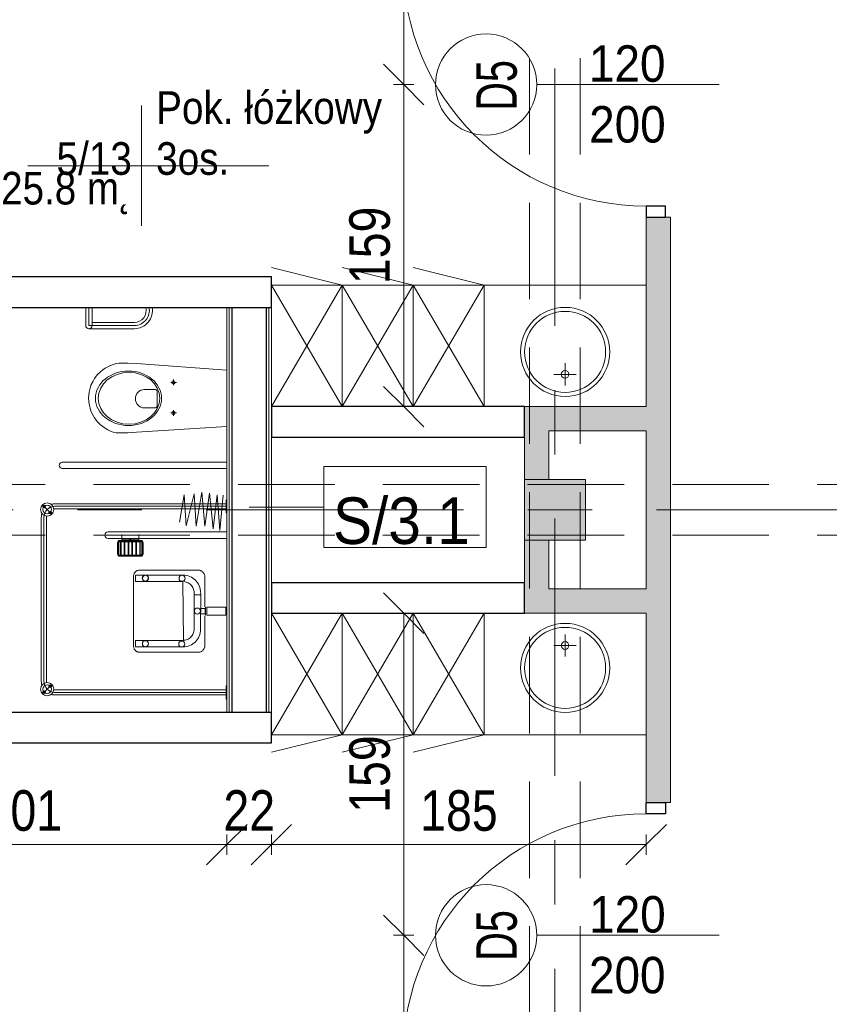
# Model space of a CAD drawing. Header units: centimetres. Extents: x -1631 to 1829, y -257 to 3158.
# Tile 9 of 128: x -877 to -477, y 644 to 1130. Entities that reach past the tile are written whole.
import ezdxf

# ---------------------------------------------------------------- set-up
doc = ezdxf.new("R2010")
doc.units = ezdxf.units.CM
for name, pattern in [('Dash', [60, 30, -30]), ('Oś', [222.25, 127, -31.75, 31.75, -31.75]), ('Ukryte', [71.438, 47.625, -23.813])]:
    doc.linetypes.add(name, pattern=pattern)
for name, color, linetype, lineweight in [('A-ANNO-DIMS', 211, 'Continuous', 13), ('A-ANNO-DIMS-100', 211, 'Continuous', 13), ('A-ANNO-NOTE', 131, 'Continuous', 9), ('A-AREA-IDEN', 2, 'Continuous', 13), ('A-DETL', 90, 'Continuous', 9), ('A-DETL-GENF', 92, 'Continuous', 9), ('A-DETL-HDLN', 90, 'Ukryte', 9), ('A-DETL-MEDM', 33, 'Continuous', 13), ('A-DOOR', 31, 'Continuous', 13), ('A-WALL', 113, 'Continuous', 13), ('A-WALL-FNSH', 113, 'Continuous', 13), ('A-WALL-IDEN', 211, 'Continuous', 13), ('A-WALL-PATT', 111, 'Continuous', 13), ('I-FURN', 30, 'Continuous', 9), ('P-SANR-FIXT', 6, 'Continuous', 9), ('S-COLS', 52, 'Continuous', 13), ('S-GRID', 1, 'Continuous', 13)]:
    doc.layers.add(name, color=color, linetype=linetype, lineweight=lineweight)
doc.styles.add('Arial', font='arial.ttf', dxfattribs={"width": 0.9, "height": 18})
doc.styles.add('Arial Narrow_5', font='ARIALN.TTF', dxfattribs={"height": 20})
doc.styles.add('Arial_1', font='arial.ttf', dxfattribs={"width": 0.7, "height": 20})
doc.styles.add('Arial_11', font='arial.ttf', dxfattribs={"width": 0.85, "height": 23})
doc.styles.add('Arial_12', font='arial.ttf', dxfattribs={"width": 0.9, "height": 23})
doc.dimstyles.new('Diagonal_1_100__0__wewnętrzne_1', dxfattribs={"dimscale": 30.48, "dimtxt": 20.468619, "dimasz": 0.656168, "dimexe": 0.164042, "dimexo": 0.0625, "dimgap": 0.032808, "dimtad": 1, "dimdec": 0, "dimdsep": 46, "dimtxsty": 'Arial Narrow_5', "dimblk1": 'OBLIQUE', "dimblk2": 'OBLIQUE', "dimsah": 1, "dimcen": 0.09, "dimazin": 0, "dimtfac": 1, "dimtdec": 4, "dimtix": 1, "dimtmove": 0, "dimatfit": 3, "dimfxl": 0.164042, "dimfxlon": 1, "dimtvp": 1, "dimtolj": 1, "dimtzin": 0, "dimarcsym": 2})

# ---------------------------------------------------------------- blocks, each defined once
blk = doc.blocks.new('M_Concrete-Square-Column - 300 x 300mm-1794508-5_piętro III __10_50 m_ - stan projektowany')
at = {"layer": 'S-COLS', "lineweight": 9}
blk.add_hatch(color=254, dxfattribs=at).paths.add_polyline_path([(15, -15), (15, 15), (-15, 15), (-15, -15)], flags=0)
for p, q in [((15, 15), (-15, 15)), ((-15, 15), (-15, -15)), ((15, -15), (15, 15)), ((-15, -15), (15, -15))]:
    blk.add_line(p, q, dxfattribs=at)
blk = doc.blocks.new('Blat - Blat-V3-5_piętro III __10_50 m_ - stan projektowany')
at = {"layer": 'I-FURN'}
for p, q in [((0, 60), (0, 0)), ((80, 60), (0, 60))]:
    blk.add_line(p, q, dxfattribs=at)
blk = doc.blocks.new('Blat - Blat-1345692-5_piętro III __10_50 m_ - stan projektowany')
at = {"layer": 'I-FURN'}
for p, q in [((0, -60), (0, 0)), ((80, -60), (0, -60))]:
    blk.add_line(p, q, dxfattribs=at)
blk = doc.blocks.new('umywalka okrągła d _44cm stal nierdzewna - Type 1-2178342-5_piętro III __10_50 m_ - stan projektowany')
at = {"layer": 'P-SANR-FIXT'}
for p, q in [((12.5, 16.43), (12.5, 27.43)), ((7, 21.93), (18, 21.93))]:
    blk.add_line(p, q, dxfattribs=at)
for centre, radius in [((12.5, 33), 22), ((12.5, 33), 20), ((12.5, 21.93), 1.9)]:
    blk.add_circle(centre, radius, dxfattribs=at)
blk = doc.blocks.new('umywalka okrągła d _44cm stal nierdzewna - Type 1-2356172-5_piętro III __10_50 m_ - stan projektowany')
at = {"layer": 'P-SANR-FIXT'}
for p, q in [((12.5, -16.43), (12.5, -27.43)), ((7, -21.93), (18, -21.93))]:
    blk.add_line(p, q, dxfattribs=at)
for centre, radius in [((12.5, -33), 22), ((12.5, -33), 20), ((12.5, -21.93), 1.9)]:
    blk.add_circle(centre, radius, dxfattribs=at)
blk = doc.blocks.new('miska ustępowa dla N_35_5x54 wisząca koło narożna - Type 1-2357501-5_piętro III __10_50 m_ - stan projektowany')
at = {"layer": 'P-SANR-FIXT'}
for p, q in [((-1.4, -11), (-4.56, -55.56)), ((29.22, -55.56), (26.4, -11)), ((44.09, -92.2), (44.09, -11)), ((47.21, -92.2), (47.21, -11)), ((3.32, -37.31), (6.14, -37.31)), ((4.69, -35.9), (4.69, -38.7)), ((18.43, -37.31), (21.25, -37.31)), ((19.8, -35.9), (19.8, -38.7)), ((8.17, -46.6), (8.17, -51.72)), ((16.4, -45.33), (9.09, -45.33)), ((17.32, -51.72), (17.32, -46.6)), ((-24.94, -56.63), (-24.94, -77.5)), ((-23.38, -56.63), (-23.38, -79.06)), ((-21.82, -56.63), (-21.82, -79.06)), ((-4.56, -55.56), (-4.88, -59.89)), ((29.58, -59.89), (29.22, -55.56)), ((-4.88, -59.89), (-4.82, -64.32)), ((29.53, -64.32), (29.58, -59.89)), ((-4.82, -64.32), (-4.57, -65.68)), ((-4.57, -65.68), (-4.19, -67.09)), ((-4.19, -67.09), (-3.69, -68.46)), ((28.69, -68.46), (29.19, -67.09)), ((29.19, -67.09), (29.57, -65.68)), ((29.57, -65.68), (29.53, -64.32)), ((-3.69, -68.46), (-3.07, -69.78)), ((-3.07, -69.78), (-2.34, -71.05)), ((-2.34, -71.05), (-1.51, -72.26)), ((-1.51, -72.26), (-0.58, -73.39)), ((25.58, -73.39), (26.51, -72.26)), ((26.51, -72.26), (27.34, -71.05)), ((27.34, -71.05), (28.07, -69.78)), ((28.07, -69.78), (28.69, -68.46)), ((-32.35, -77.5), (-23.38, -77.5)), ((-0.58, -73.39), (1.02, -74.96)), ((1.02, -74.96), (2.75, -76.27)), ((2.75, -76.27), (4.01, -77.03)), ((4.01, -77.03), (6.13, -78.05)), ((18.87, -78.05), (20.99, -77.03)), ((20.99, -77.03), (22.25, -76.27)), ((22.25, -76.27), (23.98, -74.96)), ((23.98, -74.96), (25.58, -73.39)), ((-23.38, -79.06), (-32.35, -79.06)), ((-23.38, -80.62), (-32.35, -80.62)), ((6.13, -78.05), (7.56, -78.51)), ((7.56, -78.51), (9.56, -78.98)), ((9.56, -78.98), (11.02, -79.17)), ((11.02, -79.17), (12.5, -79.25)), ((12.5, -79.25), (13.98, -79.17)), ((13.98, -79.17), (15.44, -78.98)), ((15.44, -78.98), (17.44, -78.51)), ((17.44, -78.51), (18.87, -78.05))]:
    blk.add_line(p, q, dxfattribs=at)
for centre in [(4.69, -37.31), (19.8, -37.31)]:
    blk.add_circle(centre, 0.825, dxfattribs=at)
for centre, radius, start, end in [((-30.79, -56.63), 8.97, 0, 99.9996), ((9.34, -46.48), 1.17, 102.2339, 185.8899), ((16.15, -46.48), 1.17, 354.1101, 77.7661), ((-30.79, -56.63), 7.41, 0, 102.1327), ((-30.79, -56.63), 5.85, 0, 105.4382), ((12.74, -51.5), 4.58, 182.8022, 357.1978), ((-23.38, -79.06), 1.56, 0, 90), ((-23.38, -79.06), 1.56, 270, 0), ((45.65, -92.2), 1.56, 180, 360)]:
    blk.add_arc(centre, radius, start, end, dxfattribs=at)
for centre, major_axis, ratio in [((12.55, -59.51), (0, 16.33), 0.823529), ((12.55, -59.26), (0, 15.16), 0.845174)]:
    blk.add_ellipse(centre, major_axis=major_axis, ratio=ratio, dxfattribs=at)
blk = doc.blocks.new('brodzik natryskowy dla N - Type 1-2359081-5_piętro III __10_50 m_ - stan projektowany')
at = {"layer": 'P-SANR-FIXT'}
for p, q in [((-27.37, -14.39), (-44.99, -15.67)), ((-44.73, -12.86), (-27.37, -14.39)), ((-42.55, -11.3), (-42.55, -11)), ((-36.05, -11.3), (-42.55, -11.3)), ((-40.55, -11.3), (-40.55, -95.8)), ((-39.3, -11), (-39.3, -95.8)), ((-38.05, -11.3), (-38.05, -95.8)), ((-36.05, -11), (-36.05, -11.3)), ((-26.61, -11.2), (-26.61, -69.6)), ((-23.41, -69.6), (-23.41, -11.2)), ((14.45, -11.52), (10.54, -11.52)), ((10.54, -11.52), (10.54, -20.79)), ((14.45, -11.52), (14.45, -20.79)), ((49.36, -11.3), (49.36, -11)), ((55.86, -11.3), (49.36, -11.3)), ((51.36, -11.3), (51.36, -95.8)), ((52.61, -11), (52.61, -96)), ((53.86, -11.3), (53.86, -95.8)), ((55.86, -11), (55.86, -11.3)), ((-28.14, -17.71), (-45.75, -19.5)), ((-44.99, -15.67), (-28.14, -17.71)), ((-29.41, -21.8), (-46.26, -23.33)), ((-46.26, -23.33), (-29.41, -26.14)), ((-45.75, -19.5), (-29.41, -21.8)), ((-7.7, -24.28), (-7.74, -24.55)), ((-7.62, -24.01), (-7.7, -24.28)), ((-7.51, -23.75), (-7.62, -24.01)), ((-7.38, -23.5), (-7.51, -23.75)), ((-7.23, -23.25), (-7.38, -23.5)), ((-7.05, -23.02), (-7.23, -23.25)), ((-6.85, -22.81), (-7.05, -23.02)), ((-6.64, -22.61), (-6.85, -22.81)), ((-6.41, -22.43), (-6.64, -22.61)), ((-6.17, -22.27), (-6.41, -22.43)), ((-5.92, -22.14), (-6.17, -22.27)), ((-5.66, -22.03), (-5.92, -22.14)), ((-5.39, -21.95), (-5.66, -22.03)), ((-5.12, -21.9), (-5.39, -21.95)), ((-4.84, -21.88), (-5.12, -21.9)), ((10.32, -21.88), (-4.84, -21.88)), ((-0.05, -24.58), (0.75, -24.29)), ((0.75, -24.29), (1.58, -24.07)), ((1.58, -24.07), (2.44, -23.94)), ((2.44, -23.94), (4.41, -23.89)), ((22.33, -23.94), (3.78, -23.89)), ((4.41, -23.89), (4.41, -27.12)), ((10.54, -20.79), (14.45, -20.79)), ((14.44, -21.54), (10.55, -21.51)), ((13.8, -21.67), (11.19, -21.67)), ((11.19, -21.67), (11.19, -23.94)), ((11.19, -23.94), (13.8, -23.94)), ((13.8, -23.94), (13.8, -21.67)), ((30.14, -21.88), (14.73, -21.88)), ((23.2, -24.07), (22.33, -23.94)), ((24.03, -24.29), (23.2, -24.07)), ((24.83, -24.58), (24.03, -24.29)), ((30.36, -21.95), (30.1, -21.9)), ((30.62, -22.03), (30.14, -21.88)), ((30.87, -22.14), (30.62, -22.03)), ((31.12, -22.28), (30.87, -22.14)), ((31.36, -22.44), (31.12, -22.28)), ((31.59, -22.62), (31.36, -22.44)), ((31.81, -22.82), (31.59, -22.62)), ((32.01, -23.04), (31.81, -22.82)), ((32.19, -23.27), (32.01, -23.04)), ((32.35, -23.52), (32.19, -23.27)), ((32.49, -23.77), (32.35, -23.52)), ((32.6, -24.04), (32.49, -23.77)), ((32.68, -24.31), (32.6, -24.04)), ((-29.41, -26.14), (-45.5, -27.16)), ((-45.5, -27.16), (-29.67, -31)), ((-7.74, -24.55), (-7.74, -54.09)), ((-4.68, -29.22), (-4.32, -28.45)), ((-4.32, -28.45), (-3.88, -27.74)), ((-3.88, -27.74), (-3.38, -27.07)), ((-3.38, -27.07), (-2.82, -26.45)), ((-2.82, -26.45), (-2.2, -25.89)), ((-2.2, -25.89), (-1.53, -25.38)), ((-1.53, -25.38), (-0.81, -24.95)), ((-0.87, -29.14), (-1.19, -29.56)), ((-0.51, -28.74), (-0.87, -29.14)), ((-0.81, -24.95), (-0.05, -24.58)), ((-0.12, -28.38), (-0.51, -28.74)), ((0.31, -28.06), (-0.12, -28.38)), ((0.76, -27.79), (0.31, -28.06)), ((1.25, -27.55), (0.76, -27.79)), ((1.76, -27.36), (1.25, -27.55)), ((2.29, -27.23), (1.76, -27.36)), ((2.84, -27.14), (2.29, -27.23)), ((3.4, -27.11), (2.84, -27.14)), ((4.41, -27.12), (3.4, -27.11)), ((3.78, -27.12), (21.37, -27.12)), ((21.37, -27.12), (21.94, -27.14)), ((21.94, -27.14), (22.49, -27.23)), ((22.49, -27.23), (23.02, -27.36)), ((23.02, -27.36), (23.53, -27.55)), ((23.53, -27.55), (24.01, -27.79)), ((24.01, -27.79), (24.47, -28.06)), ((24.47, -28.06), (24.89, -28.38)), ((25.59, -24.95), (24.83, -24.58)), ((24.89, -28.38), (25.29, -28.74)), ((25.29, -28.74), (25.65, -29.14)), ((26.31, -25.38), (25.59, -24.95)), ((25.65, -29.14), (25.96, -29.56)), ((26.98, -25.89), (26.31, -25.38)), ((27.59, -26.45), (26.98, -25.89)), ((28.16, -27.07), (27.59, -26.45)), ((28.66, -27.74), (28.16, -27.07)), ((29.09, -28.45), (28.66, -27.74)), ((29.46, -29.22), (29.09, -28.45)), ((32.74, -24.58), (32.68, -24.31)), ((32.74, -24.86), (32.74, -24.58)), ((32.74, -54.38), (32.74, -24.86)), ((-29.67, -31), (-44.99, -32.02)), ((-44.99, -32.02), (-31.46, -34.32)), ((-5.37, -32.6), (-5.32, -31.71)), ((-5.29, -56.03), (-5.37, -32.6)), ((-5.32, -31.71), (-5.19, -30.85)), ((-5.19, -30.85), (-4.98, -30.01)), ((-4.98, -30.01), (-4.68, -29.22)), ((26.92, -32.43), (-2.15, -32.63)), ((-2.15, -32.63), (-2.15, -56.03)), ((-2.03, -31.55), (-2.11, -32.1)), ((-1.89, -31.01), (-2.03, -31.55)), ((-1.71, -30.51), (-1.89, -31.01)), ((-1.47, -30.02), (-1.71, -30.51)), ((-1.19, -29.56), (-1.47, -30.02)), ((25.96, -29.56), (26.24, -30.02)), ((26.24, -30.02), (26.48, -30.51)), ((26.48, -30.51), (26.66, -31.01)), ((26.66, -31.01), (26.8, -31.55)), ((26.8, -31.55), (26.88, -32.1)), ((26.92, -56.03), (26.92, -32.43)), ((29.75, -30.01), (29.46, -29.22)), ((29.97, -30.85), (29.75, -30.01)), ((30.1, -31.71), (29.97, -30.85)), ((30.07, -32.63), (30.07, -56.03)), ((30.15, -32.6), (30.1, -31.71)), ((-22.41, -63.8), (-22.41, -53.4)), ((-22.11, -63.8), (-22.11, -53.4)), ((-21.81, -63.8), (-21.81, -53.4)), ((-21.31, -52.3), (-15.71, -52.3)), ((-21.31, -52.6), (-15.71, -52.6)), ((-21.31, -52.9), (-15.71, -52.9)), ((-15.21, -53.4), (-15.21, -63.8)), ((-14.91, -53.4), (-14.91, -63.8)), ((-14.61, -53.4), (-14.61, -63.8)), ((-5.23, -51), (-5.24, -51.15)), ((-5.24, -51.15), (-5.23, -51.29)), ((-5.21, -50.85), (-5.23, -51)), ((-5.23, -51.29), (-5.21, -51.44)), ((-5.18, -50.71), (-5.21, -50.85)), ((-5.21, -51.44), (-5.18, -51.58)), ((-5.13, -50.58), (-5.18, -50.71)), ((-5.18, -51.58), (-5.13, -51.71)), ((-5.07, -50.45), (-5.13, -50.58)), ((-5.13, -51.71), (-5.07, -51.84)), ((-4.99, -50.33), (-5.07, -50.45)), ((-5.07, -51.84), (-4.99, -51.96)), ((-4.91, -50.21), (-4.99, -50.33)), ((-4.99, -51.96), (-4.91, -52.08)), ((-4.81, -50.11), (-4.91, -50.21)), ((-4.91, -52.08), (-4.81, -52.18)), ((-4.71, -50.02), (-4.81, -50.11)), ((-4.81, -52.18), (-4.71, -52.27)), ((-4.6, -49.93), (-4.71, -50.02)), ((-4.71, -52.27), (-4.6, -52.36)), ((-4.48, -49.86), (-4.6, -49.93)), ((-4.6, -52.36), (-4.48, -52.43)), ((-4.35, -49.8), (-4.48, -49.86)), ((-4.48, -52.43), (-4.35, -52.49)), ((-4.21, -49.75), (-4.35, -49.8)), ((-4.35, -52.49), (-4.21, -52.54)), ((-4.07, -49.71), (-4.21, -49.75)), ((-4.21, -52.54), (-4.07, -52.58)), ((-3.93, -49.69), (-4.07, -49.71)), ((-4.07, -52.58), (-3.93, -52.6)), ((-3.78, -49.68), (-3.93, -49.69)), ((-3.93, -52.6), (-3.78, -52.61)), ((-3.78, -52.61), (-3.63, -52.6)), ((-3.48, -49.71), (-3.63, -49.69)), ((-3.63, -52.6), (-3.48, -52.58)), ((-3.34, -49.75), (-3.48, -49.71)), ((-3.48, -52.58), (-3.34, -52.54)), ((-3.21, -49.8), (-3.34, -49.75)), ((-3.34, -52.54), (-3.21, -52.49)), ((-3.08, -49.86), (-3.21, -49.8)), ((-3.21, -52.49), (-3.08, -52.43)), ((-2.96, -49.93), (-3.08, -49.86)), ((-3.08, -52.43), (-2.96, -52.36)), ((-2.85, -50.02), (-2.96, -49.93)), ((-2.96, -52.36), (-2.85, -52.27)), ((-2.74, -50.11), (-2.85, -50.02)), ((-2.85, -52.27), (-2.74, -52.18)), ((-2.65, -50.21), (-2.74, -50.11)), ((-2.74, -52.18), (-2.65, -52.08)), ((-2.56, -50.33), (-2.65, -50.21)), ((-2.65, -52.08), (-2.56, -51.96)), ((-2.49, -50.45), (-2.56, -50.33)), ((-2.56, -51.96), (-2.49, -51.84)), ((-2.43, -50.58), (-2.49, -50.45)), ((-2.49, -51.84), (-2.43, -51.71)), ((-2.38, -50.71), (-2.43, -50.58)), ((-2.43, -51.71), (-2.38, -51.58)), ((-2.34, -50.85), (-2.38, -50.71)), ((-2.38, -51.58), (-2.34, -51.44)), ((-2.32, -51), (-2.34, -50.85)), ((-2.34, -51.44), (-2.32, -51.29)), ((-2.31, -51.15), (-2.32, -51)), ((-2.32, -51.29), (-2.31, -51.15)), ((-22.41, -54.35), (-25.41, -54.35)), ((-22.81, -62.85), (-22.81, -54.35)), ((-22.61, -62.85), (-22.61, -54.35)), ((-21.81, -53.7), (-15.21, -53.7)), ((-21.81, -54), (-15.21, -54)), ((-21.81, -55.6), (-15.21, -55.6)), ((-21.81, -55.9), (-15.21, -55.9)), ((-21.81, -57.5), (-15.21, -57.5)), ((-21.81, -57.8), (-15.21, -57.8)), ((-7.74, -54.09), (-7.74, -54.37)), ((-7.74, -54.37), (-7.7, -54.64)), ((-7.7, -54.64), (-7.62, -54.91)), ((-7.62, -54.91), (-7.52, -55.18)), ((-7.52, -55.18), (-7.4, -55.43)), ((-7.4, -55.43), (-7.25, -55.67)), ((-7.25, -55.67), (-7.07, -55.9)), ((-7.07, -55.9), (-6.88, -56.11)), ((-6.88, -56.11), (-6.67, -56.31)), ((-6.67, -56.31), (-6.44, -56.49)), ((-6.44, -56.49), (-6.2, -56.64)), ((-6.2, -56.64), (-5.95, -56.77)), ((-5.95, -56.77), (-5.69, -56.88)), ((-5.69, -56.88), (-5.41, -56.96)), ((-5.41, -56.96), (-5.13, -57.01)), ((-2.15, -56.03), (-5.29, -56.03)), ((-5.13, -57.01), (29.82, -57.01)), ((26.92, -56.03), (30.07, -56.03)), ((29.82, -57.01), (30.1, -57.01)), ((30.1, -57.01), (30.38, -56.96)), ((30.38, -56.96), (30.65, -56.89)), ((30.65, -56.89), (30.92, -56.78)), ((30.92, -56.78), (31.17, -56.66)), ((31.17, -56.66), (31.41, -56.51)), ((31.41, -56.51), (31.64, -56.34)), ((31.64, -56.34), (31.85, -56.14)), ((31.85, -56.14), (32.05, -55.93)), ((32.05, -55.93), (32.22, -55.71)), ((32.22, -55.71), (32.38, -55.46)), ((32.38, -55.46), (32.51, -55.21)), ((32.51, -55.21), (32.61, -54.94)), ((32.61, -54.94), (32.69, -54.67)), ((32.69, -54.67), (32.74, -54.38)), ((-22.41, -62.85), (-25.41, -62.85)), ((-21.81, -59.4), (-15.21, -59.4)), ((-21.81, -59.7), (-15.21, -59.7)), ((-21.81, -61.3), (-15.21, -61.3)), ((-21.81, -61.6), (-15.21, -61.6)), ((-21.81, -63.2), (-15.21, -63.2)), ((-21.81, -63.5), (-15.21, -63.5)), ((-15.71, -64.3), (-21.31, -64.3)), ((-15.71, -64.6), (-21.31, -64.6)), ((-15.71, -64.9), (-21.31, -64.9)), ((-35.25, -97.25), (-40.13, -102.13)), ((47.11, -100.05), (-33.8, -100.05)), ((-33.8, -101.3), (47.11, -101.3)), ((48.56, -97.25), (53.43, -102.13)), ((47.11, -102.55), (-33.8, -102.55))]:
    blk.add_line(p, q, dxfattribs=at)
for centre, radius in [((12.42, -25.5), 1.5), ((-3.77, -33.05), 1.5), ((28.71, -33.24), 1.5), ((-3.85, -51.24), 1.5), ((28.59, -51.18), 1.5), ((-37.69, -99.69), 3.25), ((51, -99.69), 3.25), ((-39.18, -101.17), 0.62), ((-37.69, -99.69), 2.1), ((-39.18, -101.17), 0.32), ((-36.21, -98.2), 0.62), ((-36.21, -98.2), 0.32), ((49.51, -98.2), 0.62), ((51, -99.69), 2.1), ((49.51, -98.2), 0.32), ((52.48, -101.17), 0.62), ((52.48, -101.17), 0.32)]:
    blk.add_circle(centre, radius, dxfattribs=at)
for centre, radius, start, end in [((-21.31, -53.4), 1.1, 90, 180), ((-21.31, -53.4), 0.8, 90, 180), ((-21.31, -53.4), 0.5, 90, 180), ((-15.71, -53.4), 1.1, 360, 90), ((-15.71, -53.4), 0.8, 360, 90), ((-15.71, -53.4), 0.5, 360, 90), ((-21.31, -63.8), 1.1, 180, 270), ((-21.31, -63.8), 0.8, 180, 270), ((-21.31, -63.8), 0.5, 180, 270), ((-15.71, -63.8), 0.5, 270, 360), ((-15.71, -63.8), 0.8, 270, 360), ((-15.71, -63.8), 1.1, 270, 360), ((-25.01, -69.6), 1.6, 180, 360), ((-33.8, -95.8), 6.75, 180, 196.4965), ((-33.8, -95.8), 5.5, 180, 270), ((-33.8, -95.8), 4.25, 180, 188.8511), ((47.11, -95.8), 5.5, 270, 360), ((47.11, -95.8), 4.25, 351.1489, 360), ((47.11, -95.8), 6.75, 343.5035, 360), ((-33.8, -95.8), 4.25, 261.1489, 270), ((47.11, -95.8), 4.25, 270, 278.8511), ((-33.8, -95.8), 6.75, 253.5035, 270), ((47.11, -95.8), 6.75, 270, 286.4965)]:
    blk.add_arc(centre, radius, start, end, dxfattribs=at)
blk.add_ellipse((-23.14, -58.6), major_axis=(0, 0.325), ratio=0.224951, dxfattribs=at)
blk = doc.blocks.new('szafki szatniowe - szafki bez siedziska-1388164-5_piętro III __10_50 m_ - stan projektowany')
at = {"layer": 'I-FURN'}
for p, q in [((17.5, -60), (-17.5, 0)), ((-17.5, 0), (-17.5, -60)), ((52.5, -60), (17.5, 0)), ((17.5, -60), (17.5, 0)), ((87.5, -60), (52.5, 0)), ((17.5, 0), (-17.5, -60)), ((52.5, 0), (17.5, -60)), ((17.5, 0), (17.5, -60)), ((87.5, 0), (52.5, -60)), ((52.5, 0), (52.5, -60)), ((52.5, -60), (52.5, 0)), ((-17.5, -60), (17.5, -68.63)), ((-17.5, -60), (17.5, -60)), ((17.5, -60), (52.5, -68.63)), ((17.5, -60), (52.5, -60)), ((52.5, -60), (87.5, -68.63)), ((52.5, -60), (87.5, -60))]:
    blk.add_line(p, q, dxfattribs=at)
blk = doc.blocks.new('szafki szatniowe - szafki bez siedziska-1388242-5_piętro III __10_50 m_ - stan projektowany')
at = {"layer": 'I-FURN'}
for p, q in [((-17.5, 60), (17.5, 68.63)), ((17.5, 60), (52.5, 68.63)), ((52.5, 60), (87.5, 68.63)), ((17.5, 0), (-17.5, 60)), ((17.5, 60), (-17.5, 0)), ((-17.5, 60), (17.5, 60)), ((-17.5, 0), (-17.5, 60)), ((52.5, 0), (17.5, 60)), ((52.5, 60), (17.5, 0)), ((17.5, 60), (52.5, 60)), ((17.5, 0), (17.5, 60)), ((17.5, 60), (17.5, 0)), ((87.5, 0), (52.5, 60)), ((87.5, 60), (52.5, 0)), ((52.5, 60), (87.5, 60)), ((52.5, 0), (52.5, 60)), ((52.5, 60), (52.5, 0))]:
    blk.add_line(p, q, dxfattribs=at)
blk = doc.blocks.new('DRZWI 1S - automatyczna etykieta - Drzwi 120-2381491-5_piętro III __10_50 m_ - stan projektowany')
at = {"layer": 'A-DETL-GENF'}
for p, q in [((-65.5, 6), (-65.5, -3.5)), ((-60, 6), (-65.5, 6)), ((-60, -3.5), (-60, 6)), ((65.5, 6), (60, 6)), ((60, 6), (60, -3.5)), ((65.5, -3.5), (65.5, 6)), ((-65.5, -3.5), (-60, -3.5)), ((60, -3.5), (65.5, -3.5))]:
    blk.add_line(p, q, dxfattribs=at)
at = {"layer": 'A-DETL-MEDM', "lineweight": 25}
for p, q in [((-60, 6), (-65.5, 6)), ((-65.5, 6), (-65.5, -3.5)), ((-60, -3.5), (-60, 6)), ((60, -3.5), (60, 6)), ((60, 6), (65.5, 6)), ((65.5, 6), (65.5, -3.5)), ((-65.5, -3.5), (-60, -3.5)), ((65.5, -3.5), (60, -3.5))]:
    blk.add_line(p, q, dxfattribs=at)
at = {"layer": 'A-DOOR'}
blk.add_line((60, 6), (60, 126), dxfattribs=at)
blk.add_arc((60, 6), 120, 90, 180, dxfattribs=at)
blk = doc.blocks.new('DRZWI 1S - automatyczna etykieta - Drzwi 120-2386914-5_piętro III __10_50 m_ - stan projektowany')
at = {"layer": 'A-DETL-GENF'}
for p, q in [((-65.5, 3.5), (-60, 3.5)), ((-65.5, -6), (-65.5, 3.5)), ((-60, 3.5), (-60, -6)), ((60, 3.5), (65.5, 3.5)), ((60, -6), (60, 3.5)), ((65.5, 3.5), (65.5, -6)), ((-60, -6), (-65.5, -6)), ((65.5, -6), (60, -6))]:
    blk.add_line(p, q, dxfattribs=at)
at = {"layer": 'A-DETL-MEDM', "lineweight": 25}
for p, q in [((-65.5, -6), (-65.5, 3.5)), ((-65.5, 3.5), (-60, 3.5)), ((-60, 3.5), (-60, -6)), ((60, 3.5), (60, -6)), ((65.5, 3.5), (60, 3.5)), ((65.5, -6), (65.5, 3.5)), ((-60, -6), (-65.5, -6)), ((60, -6), (65.5, -6))]:
    blk.add_line(p, q, dxfattribs=at)
at = {"layer": 'A-DOOR'}
blk.add_line((60, -6), (60, -126), dxfattribs=at)
blk.add_arc((60, -6), 120, 180, 270, dxfattribs=at)
blk = doc.blocks.new('METKA_POMIESZCZENIA2 - Rozbudowana - bez ramki-2396678-5_piętro III __10_50 m_ - stan projektowany')
at = {"layer": 'A-AREA-IDEN'}
for p, q in [((0, 0.425), (0, 0)), ((0.0976, 0), (-0.8, 0)), ((-0.8, 0), (0.9, 0)), ((0, 0), (0, -0.425))]:
    blk.add_line(p, q, dxfattribs=at)
blk = doc.blocks.new('DIMBLOCK132-5_piętro III __10_50 m_ - stan projektowany')
at = {"layer": 'A-ANNO-DIMS-100', "transparency": 16777216}
for p, q in [((-687.3, 678.33), (-697.3, 688.33)), ((-692.3, 678.33), (-682.3, 678.33)), ((-687.3, 678.33), (-692.3, 678.33)), ((-687.3, 418.33), (-687.3, 678.33)), ((-687.3, 678.33), (-677.3, 668.33)), ((-687.3, 418.33), (-697.3, 428.33)), ((-692.3, 418.33), (-682.3, 418.33)), ((-687.3, 418.33), (-692.3, 418.33)), ((-687.3, 418.33), (-677.3, 408.33))]:
    blk.add_line(p, q, dxfattribs=at)
at = {"layer": 'A-ANNO-DIMS-100', "color": 0, "transparency": 16777216, "insert": (-714.15, 529.32), "char_height": 20, "width": 45.6158, "attachment_point": 1, "rotation": 90, "line_spacing_factor": 0.974696, "style": 'Arial Narrow_5'}
blk.add_mtext('260', dxfattribs=at)
blk = doc.blocks.new('_Oblique')
at = {"color": 0, "linetype": 'ByBlock', "lineweight": -2}
blk.add_line((-0.5, -0.5), (0.5, 0.5), dxfattribs=at)
blk = doc.blocks.new('DIMBLOCK133-5_piętro III __10_50 m_ - stan projektowany')
at = {"layer": 'A-ANNO-DIMS-100', "transparency": 16777216}
for p, q in [((-687.3, 837.33), (-697.3, 847.33)), ((-682.3, 837.33), (-692.3, 837.33)), ((-687.3, 678.33), (-687.3, 837.33)), ((-687.3, 837.33), (-677.3, 827.33)), ((-687.3, 837.33), (-682.3, 837.33)), ((-687.3, 678.33), (-697.3, 688.33)), ((-692.3, 678.33), (-682.3, 678.33)), ((-687.3, 678.33), (-692.3, 678.33)), ((-687.3, 678.33), (-677.3, 668.33))]:
    blk.add_line(p, q, dxfattribs=at)
at = {"layer": 'A-ANNO-DIMS-100', "color": 0, "transparency": 16777216, "insert": (-714.15, 738.82), "char_height": 20, "width": 45.6158, "attachment_point": 1, "rotation": 90, "line_spacing_factor": 0.974696, "style": 'Arial Narrow_5'}
blk.add_mtext('159', dxfattribs=at)
blk = doc.blocks.new('DIMBLOCK134-5_piętro III __10_50 m_ - stan projektowany')
at = {"layer": 'A-ANNO-DIMS-100', "transparency": 16777216}
for p, q in [((-687.3, 1098.33), (-697.3, 1108.33)), ((-692.3, 1098.33), (-682.3, 1098.33)), ((-687.3, 1098.33), (-692.3, 1098.33)), ((-687.3, 939.33), (-687.3, 1098.33)), ((-687.3, 1098.33), (-677.3, 1088.33)), ((-687.3, 939.33), (-697.3, 949.33)), ((-692.3, 939.33), (-682.3, 939.33)), ((-687.3, 939.33), (-692.3, 939.33)), ((-687.3, 939.33), (-677.3, 929.33))]:
    blk.add_line(p, q, dxfattribs=at)
at = {"layer": 'A-ANNO-DIMS-100', "color": 0, "transparency": 16777216, "insert": (-714.15, 999.82), "char_height": 20, "width": 45.6158, "attachment_point": 1, "rotation": 90, "line_spacing_factor": 0.974696, "style": 'Arial Narrow_5'}
blk.add_mtext('159', dxfattribs=at)
blk = doc.blocks.new('DIMBLOCK135-5_piętro III __10_50 m_ - stan projektowany')
at = {"layer": 'A-ANNO-DIMS-100', "transparency": 16777216}
for p, q in [((-687.3, 1358.33), (-697.3, 1368.33)), ((-692.3, 1358.33), (-682.3, 1358.33)), ((-687.3, 1358.33), (-692.3, 1358.33)), ((-687.3, 1098.33), (-687.3, 1358.33)), ((-687.3, 1358.33), (-677.3, 1348.33)), ((-687.3, 1098.33), (-697.3, 1108.33)), ((-692.3, 1098.33), (-682.3, 1098.33)), ((-687.3, 1098.33), (-692.3, 1098.33)), ((-687.3, 1098.33), (-677.3, 1088.33))]:
    blk.add_line(p, q, dxfattribs=at)
at = {"layer": 'A-ANNO-DIMS-100', "color": 0, "transparency": 16777216, "insert": (-714.15, 1209.32), "char_height": 20, "width": 45.6158, "attachment_point": 1, "rotation": 90, "line_spacing_factor": 0.974696, "style": 'Arial Narrow_5'}
blk.add_mtext('260', dxfattribs=at)
blk = doc.blocks.new('DIMBLOCK178-5_piętro III __10_50 m_ - stan projektowany')
at = {"layer": 'A-ANNO-DIMS-100', "transparency": 16777216}
for p, q in [((-975.62, 723.09), (-965.62, 733.09)), ((-774.62, 723.09), (-764.62, 733.09)), ((-975.62, 728.09), (-975.62, 718.09)), ((-975.62, 723.09), (-975.62, 728.09)), ((-774.62, 728.09), (-774.62, 718.09)), ((-774.62, 723.09), (-774.62, 728.09)), ((-975.62, 723.09), (-985.62, 713.09)), ((-975.62, 723.09), (-774.62, 723.09)), ((-774.62, 723.09), (-784.62, 713.09))]:
    blk.add_line(p, q, dxfattribs=at)
at = {"layer": 'A-ANNO-DIMS-100', "color": 0, "transparency": 16777216, "insert": (-894.13, 749.94), "char_height": 20, "width": 45.6158, "attachment_point": 1, "line_spacing_factor": 0.974696, "style": 'Arial Narrow_5'}
blk.add_mtext('201', dxfattribs=at)
blk = doc.blocks.new('DIMBLOCK179-5_piętro III __10_50 m_ - stan projektowany')
at = {"layer": 'A-ANNO-DIMS-100', "transparency": 16777216}
for p, q in [((-774.62, 723.09), (-764.62, 733.09)), ((-752.62, 723.09), (-742.62, 733.09)), ((-774.62, 728.09), (-774.62, 718.09)), ((-774.62, 723.09), (-774.62, 728.09)), ((-752.62, 728.09), (-752.62, 718.09)), ((-752.62, 723.09), (-752.62, 728.09)), ((-774.62, 723.09), (-784.62, 713.09)), ((-774.62, 723.09), (-752.62, 723.09)), ((-752.62, 723.09), (-762.62, 713.09))]:
    blk.add_line(p, q, dxfattribs=at)
at = {"layer": 'A-ANNO-DIMS-100', "color": 0, "transparency": 16777216, "insert": (-776.29, 749.94), "char_height": 20, "width": 30.4105, "attachment_point": 1, "line_spacing_factor": 0.974696, "style": 'Arial Narrow_5'}
blk.add_mtext('22', dxfattribs=at)
blk = doc.blocks.new('DIMBLOCK180-5_piętro III __10_50 m_ - stan projektowany')
at = {"layer": 'A-ANNO-DIMS-100', "transparency": 16777216}
for p, q in [((-752.62, 723.09), (-742.62, 733.09)), ((-567.62, 723.09), (-557.62, 733.09)), ((-752.62, 728.09), (-752.62, 718.09)), ((-752.62, 723.09), (-752.62, 728.09)), ((-567.62, 728.09), (-567.62, 718.09)), ((-567.62, 723.09), (-567.62, 728.09)), ((-752.62, 723.09), (-762.62, 713.09)), ((-752.62, 723.09), (-567.62, 723.09)), ((-567.62, 723.09), (-577.62, 713.09))]:
    blk.add_line(p, q, dxfattribs=at)
at = {"layer": 'A-ANNO-DIMS-100', "color": 0, "transparency": 16777216, "insert": (-679.13, 749.94), "char_height": 20, "width": 45.6158, "attachment_point": 1, "line_spacing_factor": 0.974696, "style": 'Arial Narrow_5'}
blk.add_mtext('185', dxfattribs=at)
blk = doc.blocks.new('ET sciana_AT7 - 10mm-2270614-5_piętro III __10_50 m_ - stan projektowany')
at = {"layer": 'A-WALL-IDEN'}
for p, q in [((-0.4, 0.196875), (0.4, 0.196875)), ((-0.4, -0.203125), (-0.4, 0.196875)), ((0.4, 0.196875), (0.4, -0.203125)), ((-0.4, -0.203125), (0.4, -0.203125))]:
    blk.add_line(p, q, dxfattribs=at)

msp = doc.modelspace()

# ---------------------------------------------------------------- hatches: boundary and pattern name
at = {"layer": 'A-WALL-PATT'}
h = msp.add_hatch(color=9, dxfattribs=at)
h.paths.add_polyline_path([(-567.62, 132.33), (-555.62, 132.33), (-555.62, 152.33), (-567.62, 152.33)], flags=0)
h.paths.add_polyline_path([(-558.12, 283.83), (-555.62, 283.83), (-555.62, 612.83), (-567.62, 612.83), (-567.62, 283.83)], flags=0)
h.paths.add_polyline_path([(-555.62, 743.83), (-555.62, 1032.83), (-567.62, 1032.83), (-567.62, 743.83), (-558.12, 743.83)], flags=0)
h.paths.add_polyline_path([(-555.62, 1163.83), (-555.62, 1383.33), (-567.62, 1383.33), (-567.62, 1163.83), (-558.12, 1163.83)], flags=0)
for points in [[(-567.62, 927.33), (-567.62, 939.33), (-627.62, 939.33), (-627.62, 927.33), (-615.62, 927.33)], [(-567.62, 837.33), (-567.62, 849.33), (-615.62, 849.33), (-615.62, 837.33)]]:
    msp.add_hatch(color=9, dxfattribs=at).paths.add_polyline_path(points, flags=0)
h = msp.add_hatch(color=9, dxfattribs=at)
h.paths.add_polyline_path([(-615.62, 837.33), (-615.62, 873.33), (-627.62, 873.33), (-627.62, 837.33)], flags=0)
h.paths.add_polyline_path([(-627.62, 903.33), (-615.62, 903.33), (-615.62, 927.33), (-627.62, 927.33)], flags=0)

# ---------------------------------------------------------------- linework, layer by layer
at = {"layer": 'A-ANNO-NOTE', "lineweight": 13}
for p, q in [((-531.62, 1098.33), (-621.62, 1098.33)), ((-531.62, 1098.33), (-621.62, 1098.33)), ((-531.62, 678.33), (-621.62, 678.33)), ((-531.62, 678.33), (-621.62, 678.33))]:
    msp.add_line(p, q, dxfattribs=at)
for centre in [(-646.62, 1098.33), (-646.62, 678.33)]:
    msp.add_circle(centre, 25, dxfattribs=at)
at = {"layer": 'A-DETL', "linetype": 'Dash', "lineweight": 25}
for points, knots in [([(-561.62, 233.02), (-511.61, 233.02), (-497.78, 233.02), (-439.12, 233.02), (-439.12, 251.36), (-439.12, 296.62), (-439.12, 1289.33), (-439.12, 1326.28), (-439.12, 1329.11), (-439.12, 1432.79), (-439.12, 1435.62), (-439.12, 1472.57), (-476.08, 1472.57), (-478.91, 1472.57), (-555.62, 1472.57)], [0, 0, 0, 0, 1.339676, 2.332925, 3.669947, 15.221807, 26.977257, 38.268666, 39.837617, 41.033347, 42.602298, 43.441538, 44.280778, 45.554838, 45.554838, 45.554838, 45.554838]), ([(-555.62, 1472.57), (-478.91, 1472.57), (-450.62, 1472.57), (-439.12, 1472.57), (-439.12, 1461.07), (-439.12, 1432.79), (-439.12, 1329.11), (-439.12, 1326.28), (-439.12, 1289.33), (-402.17, 1289.33), (-399.34, 1289.33), (54.38, 1289.33), (347.2, 1289.33), (391.67, 1289.33), (413.88, 1267.11), (413.88, 1211.15), (413.88, 1019.9)], [0, 0, 0, 0, 1.274059, 1.834911, 2.395763, 3.964714, 5.438832, 7.007784, 7.847024, 8.686264, 14.083246, 22.278473, 30.929004, 34.961158, 36.402966, 39.45005, 39.45005, 39.45005, 39.45005])]:
    msp.add_open_spline(points, degree=3, knots=knots, dxfattribs=at)
at = {"layer": 'A-DETL-HDLN'}
for p, q in [((-625.12, 420.83), (-625.12, 2793.33)), ((-600.12, 420.83), (-600.12, 2793.33)), ((-1197.62, 900.83), (1172.38, 900.83)), ((-1197.62, 875.83), (1172.38, 875.83))]:
    msp.add_line(p, q, dxfattribs=at)
at = {"layer": 'A-WALL', "lineweight": 9}
for p, q in [((-567.62, 1032.83), (-567.62, 939.33)), ((-555.62, 1032.83), (-558.12, 1032.83)), ((-555.62, 743.83), (-555.62, 1032.83)), ((-567.62, 939.33), (-627.62, 939.33)), ((-627.62, 924.33), (-627.62, 903.33)), ((-615.62, 927.33), (-567.62, 927.33)), ((-615.62, 903.33), (-615.62, 927.33)), ((-567.62, 927.33), (-567.62, 849.33)), ((-627.62, 873.33), (-627.62, 852.33)), ((-615.62, 849.33), (-615.62, 873.33)), ((-567.62, 849.33), (-615.62, 849.33)), ((-627.62, 837.33), (-567.62, 837.33)), ((-567.62, 837.33), (-567.62, 743.83)), ((-558.12, 743.83), (-555.62, 743.83))]:
    msp.add_line(p, q, dxfattribs=at)
at = {"layer": 'A-WALL', "color": 7, "lineweight": 25}
for p, q in [((-752.62, 1003.33), (-882.13, 1003.33)), ((-752.62, 988.33), (-752.62, 1003.33)), ((-882.13, 988.33), (-752.62, 988.33)), ((-772.12, 988.33), (-772.12, 788.33)), ((-755.12, 988.33), (-755.12, 788.33)), ((-627.62, 939.33), (-752.62, 939.33)), ((-752.62, 939.33), (-752.62, 924.33)), ((-627.62, 924.33), (-627.62, 939.33)), ((-752.62, 924.33), (-627.62, 924.33)), ((-627.62, 852.33), (-752.62, 852.33)), ((-752.62, 852.33), (-752.62, 837.33)), ((-627.62, 837.33), (-627.62, 852.33)), ((-752.62, 837.33), (-627.62, 837.33)), ((-752.62, 788.33), (-925.12, 788.33)), ((-752.62, 773.33), (-752.62, 788.33)), ((-925.12, 773.33), (-752.62, 773.33))]:
    msp.add_line(p, q, dxfattribs=at)
at = {"layer": 'A-WALL'}
for p, q in [((-773.37, 988.33), (-773.37, 788.33)), ((-753.87, 988.33), (-753.87, 788.33))]:
    msp.add_line(p, q, dxfattribs=at)
at = {"layer": 'A-WALL-FNSH', "color": 250, "lineweight": 9}
for p, q in [((-774.62, 988.33), (-774.62, 788.33)), ((-752.62, 788.33), (-752.62, 988.33))]:
    msp.add_line(p, q, dxfattribs=at)
at = {"layer": 'A-WALL-IDEN'}
msp.add_line((-763.62, 889.69), (-726.64, 889.69), dxfattribs=at)
at = {"layer": 'S-GRID', "linetype": 'Oś'}
for p, q in [((-612.62, 2884.27), (-612.62, 27.13)), ((1342.46, 888.33), (-1368.76, 888.33))]:
    msp.add_line(p, q, dxfattribs=at)

# ---------------------------------------------------------------- block references
at = {"layer": 'A-AREA-IDEN', "xscale": 69.99999999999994, "yscale": 69.99999999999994, "zscale": 69.99999999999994}
msp.add_blockref('METKA_POMIESZCZENIA2 - Rozbudowana - bez ramki-2396678-5_piętro III __10_50 m_ - stan projektowany', (-816.8, 1058.28), dxfattribs=at)
at = {"layer": 'A-DOOR'}
for name, p, rotation in [('DRZWI 1S - automatyczna etykieta - Drzwi 120-2381491-5_piętro III __10_50 m_ - stan projektowany', (-561.62, 1098.33), 89.9999999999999), ('DRZWI 1S - automatyczna etykieta - Drzwi 120-2386914-5_piętro III __10_50 m_ - stan projektowany', (-561.62, 678.33), 269.9999999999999)]:
    msp.add_blockref(name, p, dxfattribs=dict(at, rotation=rotation))
at = {"layer": 'A-WALL-IDEN', "xscale": 99.99999999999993, "yscale": 99.99999999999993, "zscale": 99.99999999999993}
msp.add_blockref('ET sciana_AT7 - 10mm-2270614-5_piętro III __10_50 m_ - stan projektowany', (-686.64, 890.01), dxfattribs=at)
at = {"layer": 'I-FURN', "rotation": 180}
for name, p in [('szafki szatniowe - szafki bez siedziska-1388164-5_piętro III __10_50 m_ - stan projektowany', (-665.12, 939.33)), ('szafki szatniowe - szafki bez siedziska-1388242-5_piętro III __10_50 m_ - stan projektowany', (-665.12, 837.33))]:
    msp.add_blockref(name, p, dxfattribs=at)
at = {"layer": 'I-FURN'}
for name, p in [('Blat - Blat-V3-5_piętro III __10_50 m_ - stan projektowany', (-647.62, 939.33)), ('Blat - Blat-1345692-5_piętro III __10_50 m_ - stan projektowany', (-647.62, 837.33))]:
    msp.add_blockref(name, p, dxfattribs=at)
at = {"layer": 'P-SANR-FIXT', "rotation": 270.0000000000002}
for name, p in [('miska ustępowa dla N_35_5x54 wisząca koło narożna - Type 1-2357501-5_piętro III __10_50 m_ - stan projektowany', (-763.62, 955.98)), ('brodzik natryskowy dla N - Type 1-2359081-5_piętro III __10_50 m_ - stan projektowany', (-763.62, 850.83))]:
    msp.add_blockref(name, p, dxfattribs=at)
at = {"layer": 'P-SANR-FIXT'}
for name, p in [('umywalka okrągła d _44cm stal nierdzewna - Type 1-2178342-5_piętro III __10_50 m_ - stan projektowany', (-620.12, 933.33)), ('umywalka okrągła d _44cm stal nierdzewna - Type 1-2356172-5_piętro III __10_50 m_ - stan projektowany', (-620.12, 843.33))]:
    msp.add_blockref(name, p, dxfattribs=at)
at = {"layer": 'S-COLS', "lineweight": 9}
msp.add_blockref('M_Concrete-Square-Column - 300 x 300mm-1794508-5_piętro III __10_50 m_ - stan projektowany', (-612.62, 888.33), dxfattribs=at)

# ---------------------------------------------------------------- texts
at = {"layer": 'A-ANNO-NOTE', "lineweight": 211, "char_height": 20, "width": 25.97, "attachment_point": 5, "rotation": 90, "line_spacing_factor": 0.936439, "style": 'Arial_1'}
for insert in [(-641.33, 1097.9), (-641.33, 678.26)]:
    msp.add_mtext('\\pxqc,t4.445,8.89,13.335,17.78,22.225,26.67,31.115,35.56,40.005,44.45,48.895,53.34,57.785,62.23,66.675,71.12,75.565,80.01,84.455,88.9,93.345,97.79,102.235,106.68,111.125,115.57,120.015,124.46,128.905,133.35,137.795,142.24;{D5}', dxfattribs=dict(at, insert=insert))
at = {"layer": 'A-ANNO-NOTE', "lineweight": 211, "char_height": 18, "width": 38.07, "attachment_point": 5, "line_spacing_factor": 0.936439, "style": 'Arial'}
for s, insert in [('\\pxqc,t6.35,12.7,19.05,25.4,31.75,38.1,44.45,50.8,57.15,63.5,69.85,76.2,82.55,88.9,95.25,101.6,107.95,114.3,120.65,127,133.35,139.7,146.05,152.4,158.75,165.1,171.45,177.8,184.15,190.5,196.85,203.2;{120}', (-576.95, 1108.56)), ('\\pxqc,t6.35,12.7,19.05,25.4,31.75,38.1,44.45,50.8,57.15,63.5,69.85,76.2,82.55,88.9,95.25,101.6,107.95,114.3,120.65,127,133.35,139.7,146.05,152.4,158.75,165.1,171.45,177.8,184.15,190.5,196.85,203.2;{200}', (-576.86, 1078.56)), ('\\pxqc,t6.35,12.7,19.05,25.4,31.75,38.1,44.45,50.8,57.15,63.5,69.85,76.2,82.55,88.9,95.25,101.6,107.95,114.3,120.65,127,133.35,139.7,146.05,152.4,158.75,165.1,171.45,177.8,184.15,190.5,196.85,203.2;{200}', (-576.86, 1078.56)), ('\\pxqc,t6.35,12.7,19.05,25.4,31.75,38.1,44.45,50.8,57.15,63.5,69.85,76.2,82.55,88.9,95.25,101.6,107.95,114.3,120.65,127,133.35,139.7,146.05,152.4,158.75,165.1,171.45,177.8,184.15,190.5,196.85,203.2;{120}', (-576.86, 688.56)), ('\\pxqc,t6.35,12.7,19.05,25.4,31.75,38.1,44.45,50.8,57.15,63.5,69.85,76.2,82.55,88.9,95.25,101.6,107.95,114.3,120.65,127,133.35,139.7,146.05,152.4,158.75,165.1,171.45,177.8,184.15,190.5,196.85,203.2;{200}', (-576.95, 658.56))]:
    msp.add_mtext(s, dxfattribs=dict(at, insert=insert))
at = {"layer": 'A-AREA-IDEN', "char_height": 16.1, "line_spacing_factor": 0.936439, "style": 'Arial_11'}
for s, insert, width, attachment_point in [('\\pt84.99995,169.9999,255.00008,340.00003,424.99998,509.99993,595.00011,680.00006,765.00001,849.99996,934.99991,1020.00009,1105.00004,1189.99999,1274.99994,1359.99989,1445.00007,1530.00002,1614.99997,1699.99992,1785.0001,1870.00005,1955,2039.99995,2124.9999,2210.00008,2295.00003,2379.99998,2464.99993,2550.00011,2635.00006,2720.00001;Pok. łóżkowy\\P3os.', (-809.5, 1053.54), 109.837, 7), ('\\pxqr,t3.69565,7.3913,11.08696,14.78261,18.47826,22.17391,25.86957,29.56522,33.26087,36.95652,40.65217,44.34783,48.04348,51.73913,55.43478,59.13043,62.82609,66.52174,70.21739,73.91304,77.6087,81.30435,85,88.69565,92.3913,96.08696,99.78261,103.47826,107.17391,110.86957,114.56522,118.26087;{5/13}', (-821.46, 1053.54), 37.009, 9), ('\\pt84.99995,169.9999,255.00008,340.00003,424.99998,509.99993,595.00011,680.00006,765.00001,849.99996,934.99991,1020.00009,1105.00004,1189.99999,1274.99994,1359.99989,1445.00007,1530.00002,1614.99997,1699.99992,1785.0001,1870.00005,1955,2039.99995,2124.9999,2210.00008,2295.00003,2379.99998,2464.99993,2550.00011,2635.00006,2720.00001;25.8 m˛', (-821.46, 1055.21), 64.141, 3)]:
    msp.add_mtext(s, dxfattribs=dict(at, insert=insert, width=width, attachment_point=attachment_point))
at = {"layer": 'A-WALL-IDEN', "insert": (-688.46, 882.85), "char_height": 23, "width": 67.32, "attachment_point": 5, "line_spacing_factor": 0.936439, "style": 'Arial_12'}
msp.add_mtext('\\pxqc,t4.96957,9.93913,14.9087,19.87826,24.84783,29.81739,34.78696,39.75652,44.72609,49.69565,54.66522,59.63478,64.60435,69.57391,74.54348,79.51304,84.48261,89.45217,94.42174,99.3913,104.36087,109.33043,114.3,119.26957,124.23913,129.2087,134.17826,139.14783,144.11739,149.08696,154.05652,159.02609;{S/3.1}', dxfattribs=at)

# ---------------------------------------------------------------- dimensions: what is measured, and where the dimension line sits
at = {"layer": 'A-ANNO-DIMS'}
for base, p1, p2, angle, override, picture, middle in [((-687.3, 1358.33), (-692.3, 1098.33), (-692.3, 1358.33), 90, {"dimpost": '<>', "dimfxl": 260}, 'DIMBLOCK135-5_piętro III __10_50 m_ - stan projektowany', (-698.51, 1228.33)), ((-687.3, 1098.33), (-692.3, 939.33), (-692.3, 1098.33), 90, {"dimpost": '<>', "dimfxl": 159}, 'DIMBLOCK134-5_piętro III __10_50 m_ - stan projektowany', (-698.51, 1018.83)), ((-687.3, 837.33), (-692.3, 678.33), (-682.3, 837.33), 90, {"dimpost": '<>', "dimfxl": 159.314155}, 'DIMBLOCK133-5_piętro III __10_50 m_ - stan projektowany', (-698.51, 757.83)), ((-774.62, 723.09), (-975.62, 728.09), (-774.62, 728.09), 0, {"dimpost": '<>', "dimfxl": 201}, 'DIMBLOCK178-5_piętro III __10_50 m_ - stan projektowany', (-875.12, 734.31)), ((-752.62, 723.09), (-774.62, 728.09), (-752.62, 728.09), 0, {"dimpost": '<>', "dimfxl": 22}, 'DIMBLOCK179-5_piętro III __10_50 m_ - stan projektowany', (-763.62, 734.14)), ((-567.62, 723.09), (-752.62, 728.09), (-567.62, 728.09), 0, {"dimpost": '<>', "dimfxl": 185}, 'DIMBLOCK180-5_piętro III __10_50 m_ - stan projektowany', (-660.12, 734.31)), ((-687.3, 678.33), (-692.3, 418.33), (-692.3, 678.33), 90, {"dimpost": '<>', "dimfxl": 260}, 'DIMBLOCK132-5_piętro III __10_50 m_ - stan projektowany', (-698.51, 548.33))]:
    dim = msp.add_linear_dim(base=base, p1=p1, p2=p2, angle=angle, dimstyle='Diagonal_1_100__0__wewnętrzne_1', override=override, dxfattribs=at)
    dim.commit()
    dim.dimension.update_dxf_attribs({"geometry": picture, "text_midpoint": middle})

doc.saveas('drawing.dxf')
